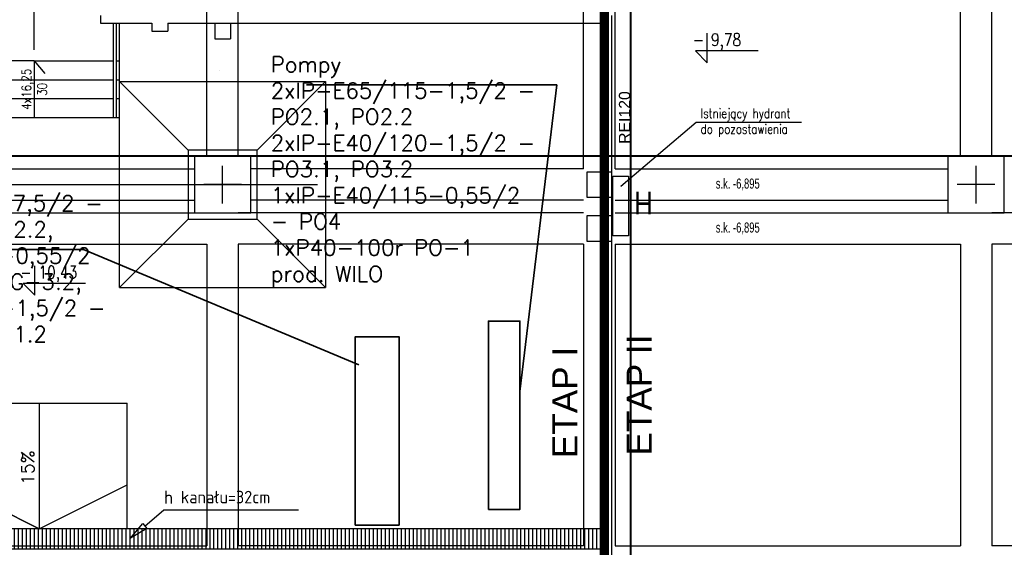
# Model space of a CAD drawing. Header units: centimetres. Extents: x -156440 to 298236, y -263599 to 81430.
# Tile 79 of 170: x 148792 to 164474, y -139007 to -130607. Entities that reach past the tile are written whole.
import ezdxf
from ezdxf.enums import TextEntityAlignment as Align

# ---------------------------------------------------------------- set-up
doc = ezdxf.new("R2010")
doc.units = ezdxf.units.CM
doc.header["$LTSCALE"] = 50
doc.header["$PDMODE"] = 35
doc.header["$PDSIZE"] = 0.1
for name, pattern in [('Kondygnacja -2$0$DIVIDE', [31.75, 12.7, -6.35, 0, -6.35, 0, -6.35]), ('Kondygnacja -2$0$HIDDEN2', [4.7625, 3.175, -1.5875]), ('Kondygnacja -2$0$PHANTOM2', [31.75, 15.875, -3.175, 3.175, -3.175, 3.175, -3.175]), ('Linie przekrojowe$0$DASHDOT', [25.4, 12.7, -6.35, 0, -6.35]), ('Osie rzutów$0$DASHDOT2', [12.7, 6.35, -3.175, 0, -3.175])]:
    doc.linetypes.add(name, pattern=pattern)
doc.layers.get('0').update_dxf_attribs({"color": 8})
doc.layers.get('DEFPOINTS').update_dxf_attribs({"color": 8})
for name, color, linetype, lineweight in [('bgde_fundamenty pod urządzenia', 7, 'Continuous', 35), ('Kondygnacja -2$0$_SP KORYTA', 8, 'Continuous', 25), ('Kondygnacja -2$0$ARCH_INFO_WYMIARY', 8, 'Continuous', 9), ('Linie przekrojowe$0$ARCH_LINIE PRZEKROJOWE', 8, 'Continuous', 25)]:
    doc.layers.add(name, color=color, linetype=linetype, lineweight=lineweight)
for name, color, linetype in [('I_WL_ZASILANIE nowy', 122, 'Continuous'), ('Kondygnacja -2$0$ARCH_ETAPOWANIE', 8, 'Kondygnacja -2$0$DIVIDE'), ('Kondygnacja -2$0$ARCH_FUNDAMENTY_IST', 8, 'Continuous'), ('Kondygnacja -2$0$ARCH_HYDRANTY', 8, 'Continuous'), ('Kondygnacja -2$0$ARCH_INFO_KOTY_WYSOKOŚCIOWE_IST', 8, 'Continuous'), ('Kondygnacja -2$0$ARCH_INFO_ODPORNOŚĆ OGNIOWA', 8, 'Continuous'), ('Kondygnacja -2$0$ARCH_INFO_OPISY', 8, 'Continuous'), ('Kondygnacja -2$0$ARCH_INFO_OPISY_IST', 8, 'Continuous'), ('Kondygnacja -2$0$ARCH_INFO_SCHODY_IST', 8, 'Continuous'), ('Kondygnacja -2$0$ARCH_KONSTR_POWYŻEJ RZUTU_IST', 8, 'Kondygnacja -2$0$HIDDEN2'), ('Kondygnacja -2$0$ARCH_MUROWANE_IST', 9, 'Continuous'), ('Kondygnacja -2$0$ARCH_ODWODNIENIE_IST', 8, 'Kondygnacja -2$0$PHANTOM2'), ('Kondygnacja -2$0$ARCH_SCHODY_IST', 8, 'Continuous'), ('Kondygnacja -2$0$ARCH_WIDOK_IST', 8, 'Continuous'), ('Kondygnacja -2$0$ARCH_ŚLUSARKA_DRZWI_IST', 8, 'Continuous'), ('Kondygnacja -2$0$ARCH_ŻELBET_IST', 9, 'Continuous'), ('Osie rzutów$0$ARCH_INFO_OSIE_IST', 8, 'Osie rzutów$0$DASHDOT2')]:
    doc.layers.add(name, color=color, linetype=linetype)
doc.styles.add('Kondygnacja -2$0$Arial', font='ARIAL.TTF')
doc.styles.add('Kondygnacja -2$0$BIKTS', font='bikromsw.shx', dxfattribs={"width": 0.8})
doc.styles.add('Kondygnacja -2$0$EtykietaPow01', font='ARIALN.TTF')
doc.styles.add('Kondygnacja -2$0$Romans', font='Romans.shx', dxfattribs={"width": 0.7})
doc.styles.add('Kondygnacja -2$0$ROMANS-50-CM', font='romans.shx', dxfattribs={"width": 0.8, "height": 10})
doc.styles.add('Kondygnacja -2$0$Standard', font='txt')
doc.styles.add('Romans', font='Romans.shx')
doc.dimstyles.new('Kondygnacja -2$0$ISO-25', dxfattribs={"dimtxt": 2.5, "dimasz": 2.5, "dimexe": 1.25, "dimexo": 0.625, "dimtad": 1, "dimtxsty": 'Kondygnacja -2$0$Standard', "dimcen": 2.5, "dimadec": 0, "dimazin": 0, "dimtfac": 1, "dimtmove": 0, "dimatfit": 3, "dimfxl": 0, "dimarcsym": 0})
doc.dimstyles.new('Kondygnacja -2$0$Wymiary 1-100', dxfattribs={"dimtxt": 12, "dimasz": 10, "dimexe": 5, "dimexo": 0, "dimgap": 4, "dimtad": 1, "dimrnd": 0.5, "dimzin": 12, "dimdsep": 46, "dimtxsty": 'Kondygnacja -2$0$Romans', "dimblk": 'Kondygnacja -2$0$_Oblique', "dimcen": 10, "dimdle": 10, "dimclrt": 55, "dimazin": 0, "dimtfac": 1, "dimtmove": 1, "dimatfit": 3, "dimfxl": 0, "dimtolj": 1, "dimtzin": 0, "dimarcsym": 0})

# ---------------------------------------------------------------- blocks, each defined once
blk = doc.blocks.new('Osie rzutów')
at = {"layer": 'Osie rzutów$0$ARCH_INFO_OSIE_IST', "ltscale": 10}
for p, q in [((7460, 12510), (7460, 4623.26)), ((8060, 12510), (8060, 4623.26)), ((8660, 12510), (8660, 4623.26)), ((7460, 8570), (7460, 8630)), ((8660, 8570), (8660, 8630)), ((4436.04, 8600), (15156.54, 8600)), ((7490, 8600), (7430, 8600)), ((8690, 8600), (8630, 8600))]:
    blk.add_line(p, q, dxfattribs=at)
blk = doc.blocks.new('Linie przekrojowe')
at = {"layer": 'Linie przekrojowe$0$ARCH_LINIE PRZEKROJOWE', "linetype": 'Linie przekrojowe$0$DASHDOT', "ltscale": 5, "const_width": 3, "flags": 128}
for points in [[(8110, 12660), (8110, 5500), (8760, 5500), (8760, 5178.6)], [(4872.3, 8645.5), (13243.8, 8645.5)]]:
    blk.add_lwpolyline(points, dxfattribs=at)
blk = doc.blocks.new('Kondygnacja -2$0$_Dot')
at = {"color": 0, "linetype": 'ByBlock', "lineweight": -2}
blk.add_line((-0.5, 0), (-1, 0), dxfattribs=at)
at = {"color": 0, "linetype": 'ByBlock', "const_width": 0.5}
blk.add_lwpolyline([(-0.25, 0, 1), (0.25, 0, 1)], format="xyb", close=True, dxfattribs=at)
blk = doc.blocks.new('Kondygnacja -2$0$_Oblique')
at = {"color": 0, "linetype": 'ByBlock', "lineweight": -2}
blk.add_line((-0.5, -0.5), (0.5, 0.5), dxfattribs=at)
blk = doc.blocks.new('*D254')
at = {"layer": 'DEFPOINTS', "color": 0}
for p in [(150079, -130295), (147969, -130662), (150079, -130662)]:
    blk.add_point(p, dxfattribs=at)
at = {"layer": 'Kondygnacja -2$0$ARCH_INFO_WYMIARY', "color": 0, "lineweight": -2}
for p, q in [((148450, -130073), (148412, -130073)), ((149024, -130295), (148450, -130073)), ((147959, -130295), (150089, -130295)), ((147969, -130303), (147969, -130290)), ((150079, -130303), (150079, -130290))]:
    blk.add_line(p, q, dxfattribs=at)
at = {"layer": 'Kondygnacja -2$0$ARCH_INFO_WYMIARY', "color": 0, "lineweight": -2, "xscale": 10, "yscale": 10, "zscale": 10, "rotation": 180}
blk.add_blockref('Kondygnacja -2$0$_Oblique', (147969, -130295), dxfattribs=at)
at = {"layer": 'Kondygnacja -2$0$ARCH_INFO_WYMIARY', "color": 0, "lineweight": -2, "xscale": 10, "yscale": 10, "zscale": 10}
blk.add_blockref('Kondygnacja -2$0$_Oblique', (150079, -130295), dxfattribs=at)
at = {"layer": 'Kondygnacja -2$0$ARCH_INFO_WYMIARY', "color": 55, "insert": (148431, -130063), "char_height": 12, "attachment_point": 5, "style": 'Kondygnacja -2$0$Romans'}
blk.add_mtext('\\A1;2110', dxfattribs=at)
blk = doc.blocks.new('Kondygnacja -2$0$konstukcja stropu -2')
at = {"layer": 'Kondygnacja -2$0$ARCH_KONSTR_POWYŻEJ RZUTU_IST', "ltscale": 10}
for p, q in [((7435, 8645), (7435, 9175)), ((7485, 8645), (7485, 9175)), ((8035, 8625), (8035, 9175)), ((8085, 8625), (8085, 9175)), ((8635, 8645), (8635, 9175)), ((8685, 8645), (8685, 9175)), ((6885, 8625), (7415, 8625)), ((8035, 8625), (7505, 8625)), ((8085, 8625), (8615, 8625)), ((6885, 8575), (7415, 8575)), ((8035, 8575), (7505, 8575)), ((8085, 8575), (8615, 8575)), ((6885, 8555), (7435, 8555)), ((8035, 8555), (7485, 8555)), ((8085, 8555), (8635, 8555)), ((9235, 8555), (8685, 8555)), ((6885, 8505), (7435, 8505)), ((7435, 8505), (7435, 8025)), ((7485, 8505), (7485, 8025)), ((8035, 8505), (7485, 8505)), ((8035, 8505), (8035, 8025)), ((8085, 8505), (8635, 8505)), ((8085, 8505), (8085, 8025)), ((8635, 8505), (8635, 8025)), ((8685, 8505), (8685, 8025)), ((9235, 8505), (8685, 8505)), ((6885, 8025), (7435, 8025)), ((8035, 8025), (7485, 8025)), ((8085, 8025), (8635, 8025)), ((9235, 8025), (8685, 8025))]:
    blk.add_line(p, q, dxfattribs=at)
at = {"layer": 'Kondygnacja -2$0$ARCH_KONSTR_POWYŻEJ RZUTU_IST', "ltscale": 10, "style": 'Kondygnacja -2$0$BIKTS', "width": 0.7}
for p in [(8245.5, 8593.6), (8245.5, 8523.6)]:
    blk.add_text('s.k. -6,895', height=16, dxfattribs=at).set_placement(p)

msp = doc.modelspace()

# ---------------------------------------------------------------- hatches: boundary and pattern name
at = {"layer": 'Kondygnacja -2$0$ARCH_ODWODNIENIE_IST'}
h = msp.add_hatch(dxfattribs=at)
h.set_pattern_fill('ANSI31', color=256, scale=20, angle=45, style=0)
h.set_pattern_definition([(90, (1103688.42, 51113.93), (-63.5, 1e-14), [])])
h.paths.add_polyline_path([(141494.241, -139031.769), (158104.241, -139031.769), (158104.241, -138711.769), (141494.241, -138711.769)])

# ---------------------------------------------------------------- linework, layer by layer
at = {"layer": 'bgde_fundamenty pod urządzenia'}
for p, q in [((157347.876, -131641.563, -3480), (153358.341, -131641.563, -3480)), ((157347.876, -131641.563, -3480), (156758.554, -136525.705)), ((149808.011, -134267.179, -3480), (145818.475, -134267.179, -3480)), ((149808.011, -134267.179, -3480), (154196.201, -136100.048))]:
    msp.add_line(p, q, dxfattribs=at)
for points in [[(156258.554, -138404.287), (156758.554, -138404.287), (156758.554, -135404.287), (156258.554, -135404.287)], [(154135.865, -138654.287), (154835.865, -138654.287), (154835.865, -135654.287), (154135.865, -135654.287)]]:
    msp.add_lwpolyline(points, close=True, dxfattribs=at)
at = {"layer": 'I_WL_ZASILANIE nowy'}
msp.add_line((151973.21, -131410.169), (151973.21, -131410.169), dxfattribs=at)
at = {"layer": 'Kondygnacja -2$0$ARCH_ETAPOWANIE', "ltscale": 10, "const_width": 150, "elevation": -3480}
msp.add_lwpolyline([(158104.241, -127431.771), (158104.241, -157231.769), (135824.241, -157231.769), (135824.241, -130541.769), (126714.241, -130541.769), (126714.241, -129691.769), (126714.241, -129691.769), (126714.241, -120621.769), (126714.241, -120621.769), (131274.241, -120621.769), (132658.763, -120621.769), (135524.241, -120621.769), (135524.241, -120621.769), (135524.241, -96871.769)], dxfattribs=at)
at = {"layer": 'Kondygnacja -2$0$ARCH_FUNDAMENTY_IST'}
for p, q in [((150384.241, -134871.769, -3480), (150384.241, -131591.769, -3480)), ((150384.241, -131591.769, -3480), (153664.241, -131591.769, -3480)), ((151474.241, -132681.769, -3480), (150384.241, -131591.769, -3480)), ((152574.241, -132681.769, -3480), (153664.241, -131591.769, -3480)), ((153664.241, -131591.769, -3480), (153664.241, -134871.769, -3480)), ((151474.241, -133781.769, -3480), (150384.241, -134871.769, -3480)), ((152574.241, -133781.769, -3480), (153664.241, -134871.769, -3480)), ((150384.241, -134871.769, -3480), (153664.241, -134871.769, -3480))]:
    msp.add_line(p, q, dxfattribs=at)
at = {"layer": 'Kondygnacja -2$0$ARCH_FUNDAMENTY_IST', "elevation": -3480}
msp.add_lwpolyline([(151474.241, -133781.769), (152574.241, -133781.769), (152574.241, -132681.769), (151474.241, -132681.769)], close=True, dxfattribs=at)
at = {"layer": 'Kondygnacja -2$0$ARCH_HYDRANTY', "elevation": -3480}
msp.add_lwpolyline([(158238.817, -133097.572), (158488.817, -133097.572), (158488.817, -134047.572), (158238.817, -134047.572)], close=True, dxfattribs=at)
at = {"layer": 'Kondygnacja -2$0$ARCH_INFO_KOTY_WYSOKOŚCIOWE_IST', "elevation": -3480}
for points in [[(160553.278, -131104.666), (159556.094, -131104.666), (159743.594, -131292.166), (159743.594, -130823.733)], [(149842.822, -134807.256), (148845.638, -134807.256), (149033.138, -134994.756), (149033.138, -134526.322)]]:
    msp.add_lwpolyline(points, dxfattribs=at)
at = {"layer": 'Kondygnacja -2$0$ARCH_INFO_OPISY_IST', "elevation": -3480}
msp.add_lwpolyline([(149104.241, -136711.769), (149104.241, -138711.769), (147704.241, -138009.629), (149104.241, -138711.769), (150504.241, -138009.629)], dxfattribs=at)
at = {"layer": 'Kondygnacja -2$0$ARCH_INFO_OPISY_IST', "ltscale": 0.5, "extrusion": (0.647635, -0.76195, 0), "elevation": 203313.072}
msp.add_lwpolyline([(25085.901, -3480), (25480.646, -3480)], dxfattribs=at)
at = {"layer": 'Kondygnacja -2$0$ARCH_INFO_OPISY_IST', "ltscale": 0.5, "extrusion": (0, 1, 0), "elevation": -138412.331}
msp.add_lwpolyline([(-151087.707, -3480), (-153231.567, -3480)], dxfattribs=at)
at = {"layer": 'Kondygnacja -2$0$ARCH_INFO_OPISY_IST', "ltscale": 0.5, "elevation": -3480}
msp.add_lwpolyline([(150819.313, -138706.079), (150558.346, -138862.272), (150754.55, -138629.883)], close=True, dxfattribs=at)
at = {"layer": 'Kondygnacja -2$0$ARCH_INFO_SCHODY_IST'}
for q in [(149024.241, -132161.769, -3480), (149194.026, -131462.166, -3480)]:
    msp.add_line((149024.241, -131261.769, -3480), q, dxfattribs=at)
at = {"layer": 'Kondygnacja -2$0$ARCH_MUROWANE_IST', "ltscale": 4}
for p, q in [((158224.241, -157031.769, -3480), (158224.241, -130541.769, -3480)), ((150079.241, -130661.769, -3480), (150899.241, -130661.769, -3480)), ((150079.241, -130661.769, -3480), (150899.241, -130661.769, -3480)), ((150899.241, -130661.769, -3480), (150899.241, -130791.769, -3480)), ((151149.241, -130661.769, -3480), (151149.241, -130791.769, -3480)), ((151149.241, -130661.769, -3480), (158104.241, -130661.769, -3480)), ((158104.241, -133031.769, -3480), (158104.241, -130661.769, -3480)), ((150899.241, -130791.769, -3480), (151149.241, -130791.769, -3480)), ((158104.241, -133731.769, -3480), (158104.241, -133431.769, -3480)), ((158104.241, -139031.769, -3480), (158104.241, -134131.769, -3480))]:
    msp.add_line(p, q, dxfattribs=at)
at = {"layer": 'Kondygnacja -2$0$ARCH_MUROWANE_IST', "ltscale": 4, "elevation": -3480}
msp.add_lwpolyline([(150079.241, -130541.769), (150079.241, -130661.769)], dxfattribs=at)
at = {"layer": 'Kondygnacja -2$0$ARCH_SCHODY_IST'}
for p, q in [((150284.241, -132161.769, -3480), (150284.241, -130661.769, -3480)), ((150334.241, -132161.769, -3480), (150334.241, -130661.769, -3480)), ((150384.241, -132161.769, -3480), (150384.241, -130661.769, -3480)), ((149024.241, -131261.769, -3480), (147764.241, -131261.769, -3480)), ((149024.241, -131261.769, -3480), (150284.241, -131261.769, -3480)), ((150334.241, -131261.769, -3480), (150384.241, -131261.769, -3480)), ((147764.241, -131561.769, -3480), (150284.241, -131561.769, -3480)), ((150334.241, -131561.769, -3480), (150384.241, -131561.769, -3480)), ((147764.241, -131861.769, -3480), (150284.241, -131861.769, -3480)), ((150334.241, -131861.769, -3480), (150384.241, -131861.769, -3480)), ((147664.241, -132161.769, -3480), (150384.241, -132161.769, -3480))]:
    msp.add_line(p, q, dxfattribs=at)
at = {"layer": 'Kondygnacja -2$0$ARCH_WIDOK_IST'}
for p in [(147704.241, -136711.769, -3480), (150504.241, -138711.769, -3480)]:
    msp.add_line(p, (150504.241, -136711.769, -3480), dxfattribs=at)
at = {"layer": 'Kondygnacja -2$0$ARCH_WIDOK_IST', "elevation": -3480}
msp.add_lwpolyline([(141494.241, -139031.769), (158104.241, -139031.769), (158104.241, -138711.769), (141494.241, -138711.769)], close=True, dxfattribs=at)
at = {"layer": 'Kondygnacja -2$0$ARCH_ŚLUSARKA_DRZWI_IST'}
msp.add_line((149024.241, -131086.836, -3480), (149024.241, -130117.128, -3480), dxfattribs=at)
at = {"layer": 'Kondygnacja -2$0$ARCH_ŻELBET_IST', "ltscale": 4}
for p, q in [((151899.241, -130661.769, -3480), (151899.241, -130911.769, -3480)), ((152149.241, -130661.769, -3480), (152149.241, -130911.769, -3480)), ((151899.241, -130911.769, -3480), (152149.241, -130911.769, -3480))]:
    msp.add_line(p, q, dxfattribs=at)
at = {"layer": 'Kondygnacja -2$0$ARCH_ŻELBET_IST', "ltscale": 4, "elevation": -3480}
for points in [[(151574.241, -133681.769), (152474.241, -133681.769), (152474.241, -132781.769), (151574.241, -132781.769)], [(163574.241, -133681.769), (164474.241, -133681.769), (164474.241, -132781.769), (163574.241, -132781.769)], [(157824.241, -133431.769), (158224.241, -133431.769), (158224.241, -133031.769), (157824.241, -133031.769)], [(157824.241, -134131.769), (158224.241, -134131.769), (158224.241, -133731.769), (157824.241, -133731.769)]]:
    msp.add_lwpolyline(points, close=True, dxfattribs=at)

# ---------------------------------------------------------------- block references
at = {"xscale": 10, "yscale": 10, "zscale": 10}
msp.add_blockref('Linie przekrojowe', (77424.241, -219231.769), dxfattribs=at)
at = {"layer": 'Kondygnacja -2$0$_SP KORYTA', "xscale": 10, "yscale": 10, "zscale": 10}
msp.add_blockref('Kondygnacja -2$0$konstukcja stropu -2', (77424.241, -219231.769, -3480), dxfattribs=at)
at = {"layer": 'Osie rzutów$0$ARCH_INFO_OSIE_IST', "xscale": 10, "yscale": 10, "zscale": 10}
msp.add_blockref('Osie rzutów', (77424.241, -219231.769), dxfattribs=at)

# ---------------------------------------------------------------- texts
at = {"layer": 'bgde_fundamenty pod urządzenia', "char_height": 250, "attachment_point": 1, "style": 'Romans'}
for s, insert, width in [('Pompy \\P2xIP-E65/115-1,5/2 - PO2.1, PO2.2\\P2xIP-E40/120-1,5/2 - PO3.1, PO3.2\\P1xIP-E40/115-0,55/2 - PO4\\P1xP40-100r PO-1\\Pprod. WILO', (152789.99, -131194.15, -3480), 4725.80693), ('Pompy \\P2xIL-E80/140-7,5/2 - POG-2.1, POG-2.2,\\P2xIP-E40/115-0,55/2 - POG-3.1, POG-3.2,\\P2xIP-E40/120-1,5/2 - POG-1.1, POG-1.2\\Pprod. WILO', (145947.758, -132987.696, -6960), 4672.85116)]:
    msp.add_mtext(s, dxfattribs=dict(at, insert=insert, width=width))
at = {"layer": 'Kondygnacja -2$0$ARCH_ETAPOWANIE', "ltscale": 10, "char_height": 400, "width": 2796.22902, "attachment_point": 1, "rotation": 90, "style": 'Kondygnacja -2$0$Arial'}
for s, insert in [('ETAP II', (158458.172, -137545.099, -3480)), ('ETAP I', (157275.007, -137586.164, -3480))]:
    msp.add_mtext(s, dxfattribs=dict(at, insert=insert))
at = {"layer": 'Kondygnacja -2$0$ARCH_HYDRANTY', "style": 'Kondygnacja -2$0$EtykietaPow01'}
msp.add_attdef('H', text='001', height=360, rotation=180, dxfattribs=at).set_placement((158726.554, -133527.182, -10080), align=Align.MIDDLE)
at = {"layer": 'Kondygnacja -2$0$ARCH_INFO_KOTY_WYSOKOŚCIOWE_IST', "char_height": 200, "width": 976.18926, "attachment_point": 4, "line_spacing_factor": 0.9, "style": 'Kondygnacja -2$0$ROMANS-50-CM'}
for s, insert in [('- 9,78', (159514.384, -130955.038, -3480)), ('- 10,43', (148803.928, -134657.627, -3480))]:
    msp.add_mtext(s, dxfattribs=dict(at, insert=insert))
at = {"layer": 'Kondygnacja -2$0$ARCH_INFO_ODPORNOŚĆ OGNIOWA', "insert": (158427.201, -132164.793, -3480), "char_height": 180, "width": 533.32525, "attachment_point": 5, "rotation": 90, "style": 'Kondygnacja -2$0$Arial'}
msp.add_mtext('REI120', dxfattribs=at)
at = {"layer": 'Kondygnacja -2$0$ARCH_INFO_OPISY', "insert": (159637.651, -132022.642, -3480), "char_height": 150, "width": 3279.47266, "attachment_point": 1, "style": 'Kondygnacja -2$0$ROMANS-50-CM'}
msp.add_mtext('Istniejący hydrant\\Pdo pozostawienia', dxfattribs=at)
at = {"layer": 'Kondygnacja -2$0$ARCH_INFO_OPISY_IST', "insert": (149020.724, -138012.408, -3480), "char_height": 200, "width": 3435.92233, "attachment_point": 7, "rotation": 90, "style": 'Kondygnacja -2$0$ROMANS-50-CM'}
msp.add_mtext('{\\W1;15%}', dxfattribs=at)
at = {"layer": 'Kondygnacja -2$0$ARCH_INFO_OPISY_IST', "insert": (151087.707, -138307.425, -3480), "char_height": 200, "width": 3435.92233, "attachment_point": 7, "style": 'Kondygnacja -2$0$ROMANS-50-CM'}
msp.add_mtext('{\\W0.9;h kanału=32cm}', dxfattribs=at)
at = {"layer": 'Kondygnacja -2$0$ARCH_INFO_SCHODY_IST', "insert": (149024.241, -131714.998, -3480), "char_height": 150, "width": 100, "attachment_point": 5, "rotation": 90, "style": 'Kondygnacja -2$0$ROMANS-50-CM'}
msp.add_mtext('4x16,25 30', dxfattribs=at)

# ---------------------------------------------------------------- dimensions: what is measured, and where the dimension line sits
at = {"layer": 'Kondygnacja -2$0$ARCH_INFO_WYMIARY'}
dim = msp.add_linear_dim(base=(150079.241, -130294.603, -3480), p1=(147969.241, -130661.769, -3480), p2=(150079.241, -130661.769, -3480), dimstyle='Kondygnacja -2$0$Wymiary 1-100', dxfattribs=at)
dim.commit()
dim.dimension.update_dxf_attribs({"geometry": '*D254', "text_midpoint": (148445.642, -130072.974, -3480), "dimtype": 160})

# ---------------------------------------------------------------- leaders
at = {"layer": 'Kondygnacja -2$0$ARCH_INFO_OPISY'}
msp.add_leader([(158366.797, -133259.11, -3480), (159568.659, -132236.443, -3480), (161245.107, -132236.443, -3480)], dimstyle='Kondygnacja -2$0$ISO-25', override={"dimscale": 5, "dimasz": 2, "dimtad": 0, "dimldrblk": 'Kondygnacja -2$0$_Dot'}, dxfattribs=at)

doc.saveas('drawing.dxf')
